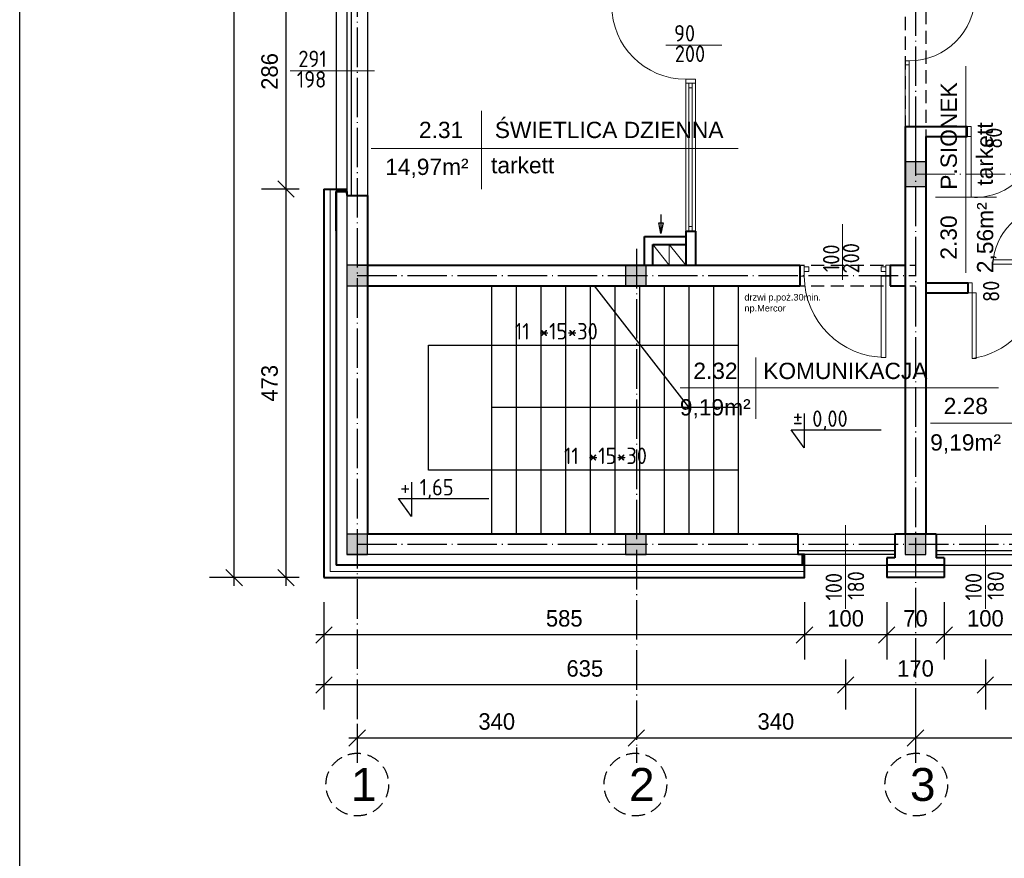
# Model space of a CAD drawing. Header units: millimetres. Extents: x -32003 to -19505, y 17931 to 29358.
# Tile 16 of 92: x -32003 to -30806, y 26482 to 27502. Entities that reach past the tile are written whole.
import ezdxf

# ---------------------------------------------------------------- set-up
doc = ezdxf.new("R2010")
doc.units = ezdxf.units.MM
doc.header["$PDMODE"] = 3
for name, pattern in [('ACAD_ISO03W100', [30, 12, -18]), ('ACAD_ISO04W100', [30.5, 24, -3, 0.5, -3]), ('KRESKOWA_X2', [12, 8, -4])]:
    doc.linetypes.add(name, pattern=pattern)
for name, color, linetype, lineweight in [('_wymiary', 1, 'Continuous', 9), ('drzwi', 140, 'Continuous', 13), ('KOMINY', 43, 'Continuous', 15), ('NR', 7, 'Continuous', 13), ('opisy drzwi', 40, 'Continuous', 13), ('opisy pom', 3, 'Continuous', 18), ('sciany', 4, 'Continuous', 40), ('symetria', 7, 'ACAD_ISO03W100', 5), ('SZRAF', 51, 'Continuous', 9), ('słupy', 2, 'Continuous', 30), ('ula-szraf', 40, 'Continuous', 9), ('ściana', 4, 'Continuous', 40)]:
    doc.layers.add(name, color=color, linetype=linetype, lineweight=lineweight)
doc.styles.add('ISO', font='isocp.shx')
doc.styles.add('ROMANS', font='ROMANS')
doc.styles.add('style1', font='ARIAL.TTF')
doc.styles.add('SYSTEM', font='TXT')
doc.linetypes.add('BATTING', pattern='A,0.0001,-0.1,[134,ltypeshp.shx,S=0.1,R=0,X=-0.1,Y=0],-0.2,[134,ltypeshp.shx,S=0.1,R=180,X=0.1,Y=0],-0.1', length=0.4001)
doc.dimstyles.new('Jacek2', dxfattribs={"dimscale": 2, "dimtxt": 10, "dimasz": 10, "dimexe": 15, "dimexo": 15, "dimgap": 5, "dimtad": 1, "dimdec": 0, "dimrnd": 0.5, "dimzin": 0, "dimdsep": 46, "dimtxsty": 'Standard', "dimblk": 'OBLIQUE', "dimcen": 0, "dimdle": 5, "dimadec": 1, "dimazin": 0, "dimtfac": 1, "dimtdec": 0, "dimtofl": 0, "dimtmove": 0, "dimatfit": 3, "dimfxl": 0, "dimtolj": 1, "dimtzin": 0, "dimarcsym": 0})

# ---------------------------------------------------------------- blocks, each defined once
blk = doc.blocks.new('_OBLIQUE')
at = {"color": 0, "linetype": 'ByBlock'}
blk.add_line((-0.5, -0.5), (0.5, 0.5), dxfattribs=at)
blk = doc.blocks.new('*D620')
at = {"layer": '_wymiary', "color": 0, "lineweight": -2}
for p, q in [((-30878.7, 26793.4), (-30878.7, 26723.7)), ((-30778.7, 26793.4), (-30778.7, 26723.7)), ((-30768.7, 26753.7), (-30888.7, 26753.7))]:
    blk.add_line(p, q, dxfattribs=at)
at = {"layer": 'Defpoints', "color": 0}
for p in [(-30878.7, 26823.4), (-30778.7, 26823.4), (-30878.7, 26753.7)]:
    blk.add_point(p, dxfattribs=at)
at = {"layer": '_wymiary', "color": 0, "lineweight": -2, "xscale": 20, "yscale": 20, "zscale": 20, "rotation": 180}
blk.add_blockref('_OBLIQUE', (-30878.7, 26753.7), dxfattribs=at)
at = {"layer": '_wymiary', "color": 0, "lineweight": -2, "xscale": 20, "yscale": 20, "zscale": 20}
blk.add_blockref('_OBLIQUE', (-30778.7, 26753.7), dxfattribs=at)
at = {"layer": '_wymiary', "color": 0, "insert": (-30828.7, 26773.7), "char_height": 20, "attachment_point": 5}
blk.add_mtext('\\A1;100', dxfattribs=at)
blk = doc.blocks.new('*D621')
at = {"layer": '_wymiary', "color": 0, "lineweight": -2}
for p, q in [((-30948.7, 26793.4), (-30948.7, 26723.7)), ((-30878.7, 26793.4), (-30878.7, 26723.7)), ((-30868.7, 26753.7), (-30958.7, 26753.7))]:
    blk.add_line(p, q, dxfattribs=at)
at = {"layer": 'Defpoints', "color": 0}
for p in [(-30948.7, 26823.4), (-30878.7, 26823.4), (-30948.7, 26753.7)]:
    blk.add_point(p, dxfattribs=at)
at = {"layer": '_wymiary', "color": 0, "lineweight": -2, "xscale": 20, "yscale": 20, "zscale": 20, "rotation": 180}
blk.add_blockref('_OBLIQUE', (-30948.7, 26753.7), dxfattribs=at)
at = {"layer": '_wymiary', "color": 0, "lineweight": -2, "xscale": 20, "yscale": 20, "zscale": 20}
blk.add_blockref('_OBLIQUE', (-30878.7, 26753.7), dxfattribs=at)
at = {"layer": '_wymiary', "color": 0, "insert": (-30913.7, 26773.7), "char_height": 20, "attachment_point": 5}
blk.add_mtext('\\A1;70', dxfattribs=at)
blk = doc.blocks.new('*D622')
at = {"layer": '_wymiary', "color": 0, "lineweight": -2}
for p, q in [((-31048.7, 26793.4), (-31048.7, 26723.7)), ((-30948.7, 26793.4), (-30948.7, 26723.7)), ((-30938.7, 26753.7), (-31058.7, 26753.7))]:
    blk.add_line(p, q, dxfattribs=at)
at = {"layer": 'Defpoints', "color": 0}
for p in [(-31048.7, 26823.4), (-30948.7, 26823.4), (-31048.7, 26753.7)]:
    blk.add_point(p, dxfattribs=at)
at = {"layer": '_wymiary', "color": 0, "lineweight": -2, "xscale": 20, "yscale": 20, "zscale": 20, "rotation": 180}
blk.add_blockref('_OBLIQUE', (-31048.7, 26753.7), dxfattribs=at)
at = {"layer": '_wymiary', "color": 0, "lineweight": -2, "xscale": 20, "yscale": 20, "zscale": 20}
blk.add_blockref('_OBLIQUE', (-30948.7, 26753.7), dxfattribs=at)
at = {"layer": '_wymiary', "color": 0, "insert": (-30998.7, 26773.7), "char_height": 20, "attachment_point": 5}
blk.add_mtext('\\A1;100', dxfattribs=at)
blk = doc.blocks.new('*D623')
at = {"layer": '_wymiary', "color": 0, "lineweight": -2}
for p, q in [((-31633.2, 26793.4), (-31633.2, 26723.7)), ((-31048.7, 26793.4), (-31048.7, 26723.7)), ((-31038.7, 26753.7), (-31643.2, 26753.7))]:
    blk.add_line(p, q, dxfattribs=at)
at = {"layer": 'Defpoints', "color": 0}
for p in [(-31633.2, 26823.4), (-31048.7, 26823.4), (-31633.2, 26753.7)]:
    blk.add_point(p, dxfattribs=at)
at = {"layer": '_wymiary', "color": 0, "lineweight": -2, "xscale": 20, "yscale": 20, "zscale": 20, "rotation": 180}
blk.add_blockref('_OBLIQUE', (-31633.2, 26753.7), dxfattribs=at)
at = {"layer": '_wymiary', "color": 0, "lineweight": -2, "xscale": 20, "yscale": 20, "zscale": 20}
blk.add_blockref('_OBLIQUE', (-31048.7, 26753.7), dxfattribs=at)
at = {"layer": '_wymiary', "color": 0, "insert": (-31340.9, 26773.7), "char_height": 20, "attachment_point": 5}
blk.add_mtext('\\A1;585', dxfattribs=at)
blk = doc.blocks.new('*D642')
at = {"layer": '_wymiary', "color": 0, "lineweight": -2}
for p, q in [((-30828.7, 26723.7), (-30828.7, 26662.8)), ((-30658.7, 26723.7), (-30658.7, 26662.8)), ((-30648.7, 26692.8), (-30838.7, 26692.8))]:
    blk.add_line(p, q, dxfattribs=at)
at = {"layer": 'Defpoints', "color": 0}
for p in [(-30828.7, 26753.7), (-30658.7, 26753.7), (-30828.7, 26692.8)]:
    blk.add_point(p, dxfattribs=at)
at = {"layer": '_wymiary', "color": 0, "lineweight": -2, "xscale": 20, "yscale": 20, "zscale": 20, "rotation": 180}
blk.add_blockref('_OBLIQUE', (-30828.7, 26692.8), dxfattribs=at)
at = {"layer": '_wymiary', "color": 0, "lineweight": -2, "xscale": 20, "yscale": 20, "zscale": 20}
blk.add_blockref('_OBLIQUE', (-30658.7, 26692.8), dxfattribs=at)
at = {"layer": '_wymiary', "color": 0, "insert": (-30743.7, 26712.8), "char_height": 20, "attachment_point": 5}
blk.add_mtext('\\A1;170', dxfattribs=at)
blk = doc.blocks.new('*D643')
at = {"layer": '_wymiary', "color": 0, "lineweight": -2}
for p, q in [((-30998.7, 26723.7), (-30998.7, 26662.8)), ((-30828.7, 26723.7), (-30828.7, 26662.8)), ((-30818.7, 26692.8), (-31008.7, 26692.8))]:
    blk.add_line(p, q, dxfattribs=at)
at = {"layer": 'Defpoints', "color": 0}
for p in [(-30998.7, 26753.7), (-30828.7, 26753.7), (-30998.7, 26692.8)]:
    blk.add_point(p, dxfattribs=at)
at = {"layer": '_wymiary', "color": 0, "lineweight": -2, "xscale": 20, "yscale": 20, "zscale": 20, "rotation": 180}
blk.add_blockref('_OBLIQUE', (-30998.7, 26692.8), dxfattribs=at)
at = {"layer": '_wymiary', "color": 0, "lineweight": -2, "xscale": 20, "yscale": 20, "zscale": 20}
blk.add_blockref('_OBLIQUE', (-30828.7, 26692.8), dxfattribs=at)
at = {"layer": '_wymiary', "color": 0, "insert": (-30913.7, 26712.8), "char_height": 20, "attachment_point": 5}
blk.add_mtext('\\A1;170', dxfattribs=at)
blk = doc.blocks.new('*D644')
at = {"layer": '_wymiary', "color": 0, "lineweight": -2}
for p, q in [((-31633.2, 26793.4), (-31633.2, 26662.8)), ((-30998.7, 26723.7), (-30998.7, 26662.8)), ((-30988.7, 26692.8), (-31643.2, 26692.8))]:
    blk.add_line(p, q, dxfattribs=at)
at = {"layer": 'Defpoints', "color": 0}
for p in [(-31633.2, 26823.4), (-30998.7, 26753.7), (-31633.2, 26692.8)]:
    blk.add_point(p, dxfattribs=at)
at = {"layer": '_wymiary', "color": 0, "lineweight": -2, "xscale": 20, "yscale": 20, "zscale": 20, "rotation": 180}
blk.add_blockref('_OBLIQUE', (-31633.2, 26692.8), dxfattribs=at)
at = {"layer": '_wymiary', "color": 0, "lineweight": -2, "xscale": 20, "yscale": 20, "zscale": 20}
blk.add_blockref('_OBLIQUE', (-30998.7, 26692.8), dxfattribs=at)
at = {"layer": '_wymiary', "color": 0, "insert": (-31315.9, 26712.8), "char_height": 20, "attachment_point": 5}
blk.add_mtext('\\A1;635', dxfattribs=at)
blk = doc.blocks.new('*D654')
at = {"layer": '_wymiary', "color": 0, "lineweight": -2}
for p, q in [((-30913.7, 26642.4), (-30913.7, 26598.3)), ((-30573.7, 26644.1), (-30573.7, 26598.3)), ((-30563.7, 26628.3), (-30923.7, 26628.3))]:
    blk.add_line(p, q, dxfattribs=at)
at = {"layer": 'Defpoints', "color": 0}
for p in [(-30913.7, 26672.4), (-30573.7, 26674.1), (-30913.7, 26628.3)]:
    blk.add_point(p, dxfattribs=at)
at = {"layer": '_wymiary', "color": 0, "lineweight": -2, "xscale": 20, "yscale": 20, "zscale": 20, "rotation": 180}
blk.add_blockref('_OBLIQUE', (-30913.7, 26628.3), dxfattribs=at)
at = {"layer": '_wymiary', "color": 0, "lineweight": -2, "xscale": 20, "yscale": 20, "zscale": 20}
blk.add_blockref('_OBLIQUE', (-30573.7, 26628.3), dxfattribs=at)
at = {"layer": '_wymiary', "color": 0, "insert": (-30743.7, 26648.3), "char_height": 20, "attachment_point": 5}
blk.add_mtext('\\A1;340', dxfattribs=at)
blk = doc.blocks.new('*D655')
at = {"layer": '_wymiary', "color": 0, "lineweight": -2}
for p, q in [((-30913.7, 26642.4), (-30913.7, 26598.3)), ((-30903.7, 26628.3), (-31263.2, 26628.3)), ((-31253.2, 26616.7), (-31253.2, 26598.3))]:
    blk.add_line(p, q, dxfattribs=at)
at = {"layer": 'Defpoints', "color": 0}
for p in [(-30913.7, 26672.4), (-31253.2, 26646.7), (-31253.2, 26628.3)]:
    blk.add_point(p, dxfattribs=at)
at = {"layer": '_wymiary', "color": 0, "lineweight": -2, "xscale": 20, "yscale": 20, "zscale": 20, "rotation": 180}
blk.add_blockref('_OBLIQUE', (-31253.2, 26628.3), dxfattribs=at)
at = {"layer": '_wymiary', "color": 0, "lineweight": -2, "xscale": 20, "yscale": 20, "zscale": 20}
blk.add_blockref('_OBLIQUE', (-30913.7, 26628.3), dxfattribs=at)
at = {"layer": '_wymiary', "color": 0, "insert": (-31083.5, 26648.3), "char_height": 20, "attachment_point": 5}
blk.add_mtext('\\A1;340', dxfattribs=at)
blk = doc.blocks.new('*D656')
at = {"layer": '_wymiary', "color": 0, "lineweight": -2}
for p, q in [((-31592.7, 26644.4), (-31592.7, 26598.3)), ((-31243.2, 26628.3), (-31602.7, 26628.3)), ((-31253.2, 26616.7), (-31253.2, 26598.3))]:
    blk.add_line(p, q, dxfattribs=at)
at = {"layer": 'Defpoints', "color": 0}
for p in [(-31592.7, 26674.4), (-31253.2, 26646.7), (-31592.7, 26628.3)]:
    blk.add_point(p, dxfattribs=at)
at = {"layer": '_wymiary', "color": 0, "lineweight": -2, "xscale": 20, "yscale": 20, "zscale": 20, "rotation": 180}
blk.add_blockref('_OBLIQUE', (-31592.7, 26628.3), dxfattribs=at)
at = {"layer": '_wymiary', "color": 0, "lineweight": -2, "xscale": 20, "yscale": 20, "zscale": 20}
blk.add_blockref('_OBLIQUE', (-31253.2, 26628.3), dxfattribs=at)
at = {"layer": '_wymiary', "color": 0, "insert": (-31423, 26648.3), "char_height": 20, "attachment_point": 5}
blk.add_mtext('\\A1;340', dxfattribs=at)
blk = doc.blocks.new('*D731')
at = {"layer": '_wymiary', "color": 0, "lineweight": -2}
for p, q in [((-31679.2, 26813.4), (-31679.2, 27306)), ((-31663.2, 27296), (-31709.2, 27296)), ((-31663.2, 26823.4), (-31709.2, 26823.4))]:
    blk.add_line(p, q, dxfattribs=at)
at = {"layer": 'Defpoints', "color": 0}
for p in [(-31679.2, 27296), (-31633.2, 27296), (-31633.2, 26823.4)]:
    blk.add_point(p, dxfattribs=at)
at = {"layer": '_wymiary', "color": 0, "lineweight": -2, "xscale": 20, "yscale": 20, "zscale": 20}
for p, rotation in [((-31679.2, 27296), 90), ((-31679.2, 26823.4), 270)]:
    blk.add_blockref('_OBLIQUE', p, dxfattribs=dict(at, rotation=rotation))
at = {"layer": '_wymiary', "color": 0, "insert": (-31699.2, 27059.7), "char_height": 20, "attachment_point": 5, "rotation": 90}
blk.add_mtext('\\A1;473', dxfattribs=at)
blk = doc.blocks.new('*D732')
at = {"layer": '_wymiary', "color": 0, "lineweight": -2}
for p, q in [((-31679.2, 27286), (-31679.2, 27592)), ((-31663.2, 27582), (-31709.2, 27582)), ((-31663.2, 27296), (-31709.2, 27296))]:
    blk.add_line(p, q, dxfattribs=at)
at = {"layer": 'Defpoints', "color": 0}
for p in [(-31679.2, 27582), (-31633.2, 27582), (-31633.2, 27296)]:
    blk.add_point(p, dxfattribs=at)
at = {"layer": '_wymiary', "color": 0, "lineweight": -2, "xscale": 20, "yscale": 20, "zscale": 20}
for p, rotation in [((-31679.2, 27582), 90), ((-31679.2, 27296), 270)]:
    blk.add_blockref('_OBLIQUE', p, dxfattribs=dict(at, rotation=rotation))
at = {"layer": '_wymiary', "color": 0, "insert": (-31699.2, 27439), "char_height": 20, "attachment_point": 5, "rotation": 90}
blk.add_mtext('\\A1;286', dxfattribs=at)
blk = doc.blocks.new('*D735')
at = {"layer": '_wymiary', "color": 0, "lineweight": -2}
for p, q in [((-31742.3, 26813.4), (-31742.3, 28264.4)), ((-31463.2, 28254.4), (-31772.3, 28254.4)), ((-31663.2, 26823.4), (-31772.3, 26823.4))]:
    blk.add_line(p, q, dxfattribs=at)
at = {"layer": 'Defpoints', "color": 0}
for p in [(-31742.3, 28254.4), (-31433.2, 28254.4), (-31633.2, 26823.4)]:
    blk.add_point(p, dxfattribs=at)
at = {"layer": '_wymiary', "color": 0, "lineweight": -2, "xscale": 20, "yscale": 20, "zscale": 20}
for p, rotation in [((-31742.3, 28254.4), 90), ((-31742.3, 26823.4), 270)]:
    blk.add_blockref('_OBLIQUE', p, dxfattribs=dict(at, rotation=rotation))
at = {"layer": '_wymiary', "color": 0, "insert": (-31762.3, 27538.9), "char_height": 20, "attachment_point": 5, "rotation": 90}
blk.add_mtext('\\A1;1430', dxfattribs=at)

msp = doc.modelspace()

# ---------------------------------------------------------------- hatches: boundary and pattern name
at = {"layer": 'SZRAF'}
h = msp.add_hatch(color=256, dxfattribs=at)
h.dxf.hatch_style = 1
h.paths.add_polyline_path([(-30926.2, 27313.9), (-30913.7, 27313.9), (-30913.7, 27328.9), (-30926.2, 27328.9)])
h.paths.add_polyline_path([(-30913.7, 27313.9), (-30926.2, 27313.9), (-30926.2, 27298.9), (-30913.7, 27298.9)])
h.paths.add_polyline_path([(-30913.7, 27313.9), (-30901.2, 27313.9), (-30901.2, 27328.9), (-30913.7, 27328.9)])
h.paths.add_polyline_path([(-30913.7, 27298.9), (-30901.2, 27298.9), (-30901.2, 27313.9), (-30913.7, 27313.9)])
h = msp.add_hatch(color=256, dxfattribs=at)
h.dxf.hatch_style = 1
h.paths.add_polyline_path([(-31580.2, 27203.4), (-31605.2, 27203.4), (-31605.2, 27190.9), (-31580.2, 27190.9)])
h.paths.add_polyline_path([(-31580.2, 27190.9), (-31605.2, 27190.9), (-31605.2, 27178.4), (-31580.2, 27178.4)])
h = msp.add_hatch(color=256, dxfattribs=at)
h.dxf.hatch_style = 1
h.paths.add_polyline_path([(-31241.2, 27203.4), (-31266.2, 27203.4), (-31266.2, 27190.9), (-31241.2, 27190.9)])
h.paths.add_polyline_path([(-31241.2, 27190.9), (-31266.2, 27190.9), (-31266.2, 27178.4), (-31241.2, 27178.4)])
h = msp.add_hatch(color=256, dxfattribs=at)
h.dxf.hatch_style = 1
h.paths.add_polyline_path([(-31580.2, 26876.4), (-31605.2, 26876.4), (-31605.2, 26863.9), (-31580.2, 26863.9)])
h.paths.add_polyline_path([(-31580.2, 26863.9), (-31605.2, 26863.9), (-31605.2, 26851.4), (-31580.2, 26851.4)])
h = msp.add_hatch(color=256, dxfattribs=at)
h.dxf.hatch_style = 1
h.paths.add_polyline_path([(-31241.2, 26876.4), (-31266.2, 26876.4), (-31266.2, 26863.9), (-31241.2, 26863.9)])
h.paths.add_polyline_path([(-31241.2, 26863.9), (-31266.2, 26863.9), (-31266.2, 26851.4), (-31241.2, 26851.4)])
h = msp.add_hatch(color=256, dxfattribs=at)
h.dxf.hatch_style = 1
h.paths.add_polyline_path([(-30901.2, 26863.9), (-30901.2, 26876.4), (-30926.2, 26876.4), (-30926.2, 26863.9)])
h.paths.add_polyline_path([(-30901.2, 26851.4), (-30901.2, 26863.9), (-30926.2, 26863.9), (-30926.2, 26851.4)])

# ---------------------------------------------------------------- linework, layer by layer
at = {"linetype": 'KRESKOWA_X2', "ltscale": 2}
for p, q in [((-30901.2, 28232.4), (-30901.2, 26907.4)), ((-30926.2, 28201.4), (-30926.2, 26876.4)), ((-31592.7, 27203.4), (-30913.7, 27203.4)), ((-31592.7, 27178.4), (-30913.7, 27178.4))]:
    msp.add_line(p, q, dxfattribs=at)
at = {"linetype": 'ACAD_ISO04W100', "ltscale": 2}
for p, q in [((-30913.7, 28201.4), (-30913.7, 27359.9)), ((-31592.7, 27614.4), (-31592.7, 26609.9)), ((-30913.7, 27359.9), (-30913.7, 26609.9)), ((-31253.2, 27223.1), (-31253.2, 26609.9)), ((-31592.7, 27190.9), (-30913.7, 27190.9)), ((-31592.7, 26863.9), (-25930.2, 26863.9))]:
    msp.add_line(p, q, dxfattribs=at)
for p, q in [((-31618.2, 27590), (-31618.2, 27288)), ((-31605.2, 27590), (-31605.2, 27288)), ((-31600.1, 27590), (-31600.1, 27288)), ((-31580.2, 27590), (-31580.2, 27288)), ((-31605.2, 27293), (-31605.2, 27288)), ((-31056.7, 26856.5), (-30938.7, 26856.5)), ((-30938.7, 26851.4), (-31056.7, 26851.4)), ((-30888.7, 26856.5), (-30768.7, 26856.5)), ((-30888.7, 26851.4), (-30768.7, 26851.4))]:
    msp.add_line(p, q)
at = {"ltscale": 2}
for p, q in [((-31605.2, 27293), (-31605.2, 27288)), ((-31605.2, 27288), (-31605.2, 26851.4)), ((-31429.3, 27178.4), (-31429.3, 26876.4)), ((-31399.3, 27178.4), (-31399.3, 26876.4)), ((-31369.3, 27178.4), (-31369.3, 26876.4)), ((-31339.3, 27178.4), (-31339.3, 26876.4)), ((-31309.3, 27178.4), (-31309.3, 26876.4)), ((-31189.3, 27030.7), (-31304.2, 27178.4)), ((-31279.3, 27178.4), (-31279.3, 26876.4)), ((-31249.3, 27178.4), (-31249.3, 26876.4)), ((-31219.3, 27178.4), (-31219.3, 26876.4)), ((-31189.3, 27178.4), (-31189.3, 26876.4)), ((-31159.3, 27178.4), (-31159.3, 26876.4)), ((-31129.3, 27178.4), (-31129.3, 26876.4)), ((-31429.3, 27030.7), (-31129.3, 27030.7)), ((-31056.7, 26876.4), (-27491.7, 26876.4)), ((-31056.7, 26851.4), (-31605.2, 26851.4)), ((-31051.7, 26838.4), (-27545.7, 26838.4))]:
    msp.add_line(p, q, dxfattribs=at)
msp.add_lwpolyline([(-32003.2, 29357.5), (-19505.5, 29357.5), (-19505.5, 17930.8), (-32003.2, 17930.8)], close=True)
for points in [[(-31129.3, 26954.1), (-31505.9, 26954.1), (-31505.9, 27106), (-31129.3, 27106)], [(-31049.2, 27022.8), (-31049.2, 26981.1), (-31064.8, 27003.2), (-30955.3, 27003.2)], [(-31526.6, 26939.4), (-31526.6, 26897.7), (-31542.3, 26919.8), (-31432.7, 26919.8)]]:
    msp.add_lwpolyline(points, dxfattribs=at)
at = {"linetype": 'KRESKOWA_X2', "ltscale": 2}
for centre in [(-31592.6, 26571.7), (-31254.4, 26571.7), (-30912.7, 26571.7)]:
    msp.add_circle(centre, 38.1, dxfattribs=at)
at = {"layer": 'drzwi'}
for p, q in [((-30926.2, 27371.9), (-30926.2, 27451.9)), ((-30921.2, 27451.9), (-30926.2, 27451.9)), ((-30921.2, 27371.9), (-30921.2, 27451.9)), ((-30921.2, 27446.9), (-30926.2, 27446.9)), ((-30845.9, 27365.9), (-30845.9, 27285.9))]:
    msp.add_line(p, q, dxfattribs=at)
for points in [[(-31181.2, 27429.6, 0), (-31181.2, 27424.6, 0), (-31193.2, 27424.6, 0), (-31193.2, 27429.6, 0), (-31181.2, 27429.6, 0)], [(-30845.9, 27371.9, 0), (-30850.9, 27371.9, 0), (-30850.9, 27359.9, 0), (-30845.9, 27359.9, 0), (-30845.9, 27371.9, 0)], [(-30749.7, 27204.8, 0), (-30749.7, 27209.8, 0), (-30819.7, 27209.8, 0), (-30819.7, 27204.8, 0), (-30749.7, 27204.8, 0)], [(-31048.9, 27203.4, 0), (-31054.4, 27203.4, 0), (-31054.4, 27190.2, 0), (-31048.9, 27190.2, 0), (-31048.9, 27203.4, 0)], [(-31048.9, 27201.2, 0), (-31043.4, 27201.2, 0), (-31043.4, 27195.7, 0), (-31048.9, 27195.7, 0), (-31048.9, 27201.2, 0)], [(-30949.9, 27201.2, 0), (-30955.4, 27201.2, 0), (-30955.4, 27195.7, 0), (-30949.9, 27195.7, 0), (-30949.9, 27201.2, 0)], [(-30949.9, 27203.4, 0), (-30944.4, 27203.4, 0), (-30944.4, 27190.2, 0), (-30949.9, 27190.2, 0), (-30949.9, 27203.4, 0)], [(-30949.9, 27190.2, 0), (-30955.4, 27190.2, 0), (-30955.4, 27091.2, 0), (-30949.9, 27091.2, 0), (-30949.9, 27190.2, 0)], [(-30844.8, 27181.9, 0), (-30849.8, 27181.9, 0), (-30849.8, 27169.9, 0), (-30844.8, 27169.9, 0), (-30844.8, 27181.9, 0)], [(-30844.8, 27169.9, 0), (-30839.8, 27169.9, 0), (-30839.8, 27089.9, 0), (-30844.8, 27089.9, 0), (-30844.8, 27169.9, 0)]]:
    msp.add_polyline3d(points, dxfattribs=at)
for centre, radius, start, end in [((-30921.2, 27531.9), 80, 270.0006, 0), ((-31193.2, 27519.6), 90, 180, 270), ((-30841.1, 27361), 75.2, 266.3225, 359.2156), ((-30745.9, 27201.1), 73.8, 92.8953, 177.1045), ((-30949.9, 27190.2), 99, 180, 270), ((-30857.4, 27182.6), 93.5, 277.7732, 352.2269)]:
    msp.add_arc(centre, radius, start, end, dxfattribs=at)
at = {"layer": 'KOMINY'}
for p, q in [((-31233.2, 27228.4), (-31213.2, 27203.4)), ((-31213.2, 27228.4), (-31193.2, 27203.4))]:
    msp.add_line(p, q, dxfattribs=at)
at = {"layer": 'KOMINY', "lineweight": 30}
msp.add_lwpolyline([(-31223.3, 27265.1), (-31223.3, 27241.8), (-31225.8, 27254.9), (-31220.7, 27254.9), (-31223.3, 27241.8)], dxfattribs=at)
at = {"layer": 'KOMINY'}
for points in [[(-31213.2, 27203.4), (-31233.2, 27203.4), (-31233.2, 27228.4), (-31213.2, 27228.4)], [(-31193.2, 27203.4), (-31213.2, 27203.4), (-31213.2, 27228.4), (-31193.2, 27228.4)]]:
    msp.add_lwpolyline(points, close=True, dxfattribs=at)
at = {"layer": 'opisy drzwi'}
for p, q in [((-31217.2, 27470.9), (-31149.3, 27470.9)), ((-31674.2, 27439.9), (-31571.7, 27439.9)), ((-31193.2, 27244.9), (-31193.2, 27424.6)), ((-31189.3, 27244.9), (-31189.3, 27424.6)), ((-31185.3, 27244.9), (-31185.3, 27424.6)), ((-31181.2, 27244.9), (-31181.2, 27424.6)), ((-31002.6, 27185.4), (-31002.6, 27253.3)), ((-30998.7, 26887.2), (-30998.7, 26785.5)), ((-30828.7, 26887.2), (-30828.7, 26785.5))]:
    msp.add_line(p, q, dxfattribs=at)
for points in [[(-31189.3, 27424.6), (-31185.3, 27424.6), (-31185.3, 27419), (-31189.3, 27419)], [(-31189.3, 27250.5), (-31185.3, 27250.5), (-31185.3, 27244.9), (-31189.3, 27244.9)]]:
    msp.add_lwpolyline(points, close=True, dxfattribs=at)
at = {"layer": 'opisy pom'}
for p, q in [((-30852.5, 27194.2), (-30852.5, 27445.3)), ((-31441.4, 27391.3), (-31441.4, 27295.9)), ((-31575.6, 27345.4), (-31129.2, 27345.4)), ((-30889.4, 27286.2), (-30815.1, 27286.2)), ((-31107.8, 27091), (-31107.8, 27016.6)), ((-31199.8, 27054.1), (-30812.8, 27054.1)), ((-30895.3, 27011.3), (-30579.7, 27011.3))]:
    msp.add_line(p, q, dxfattribs=at)
at = {"layer": 'sciany'}
for p, q in [((-30926.2, 27371.9), (-30926.2, 26876.4)), ((-30926.2, 27371.9), (-30850.9, 27371.9)), ((-30850.9, 27359.9), (-30850.9, 27371.9)), ((-30901.2, 27359.9), (-30901.2, 26876.4)), ((-30901.2, 27359.9), (-30850.9, 27359.9)), ((-31633.2, 27296), (-31633.2, 26823.4)), ((-31633.2, 27296), (-31605.2, 27296)), ((-31618.2, 27293), (-31618.2, 26838.4)), ((-31618.2, 27293), (-31605.2, 27293)), ((-31618.2, 27245), (-31618.2, 27293)), ((-31605.2, 27293), (-31605.2, 27288)), ((-31605.2, 27288), (-31580.2, 27288)), ((-31580.2, 27288), (-31580.2, 26876.4)), ((-31580.2, 27288), (-31580.2, 27250)), ((-31193.2, 27244.9), (-31181.2, 27244.9)), ((-31193.2, 27244.9), (-31193.2, 27203.4)), ((-31181.2, 27244.9), (-31181.2, 27203.4)), ((-31243.2, 27238.4), (-31193.2, 27238.4)), ((-31243.2, 27203.4), (-31243.2, 27238.4)), ((-31233.2, 27228.4), (-31193.2, 27228.4)), ((-31233.2, 27203.4), (-31233.2, 27228.4)), ((-31580.2, 27203.4), (-31054.4, 27203.4)), ((-31054.4, 27203.4), (-31054.4, 27178.4)), ((-30944.4, 27203.4), (-30944.4, 27178.4)), ((-30944.4, 27203.4), (-30926.2, 27203.4)), ((-31580.2, 27178.4), (-31054.4, 27178.4)), ((-30944.4, 27178.4), (-30926.2, 27178.4)), ((-30901.2, 27181.9), (-30849.8, 27181.9)), ((-30901.2, 27169.9), (-30849.8, 27169.9)), ((-31056.7, 26876.4), (-31580.2, 26876.4)), ((-31056.7, 26876.4), (-31056.7, 26851.4)), ((-31051.7, 26851.4), (-31056.7, 26851.4)), ((-31051.7, 26851.4), (-31051.7, 26838.4)), ((-31051.7, 26838.4), (-31618.2, 26838.4))]:
    msp.add_line(p, q, dxfattribs=at)
at = {"layer": 'sciany', "linetype": 'BATTING'}
for p, q in [((-31605.2, 27290.5), (-31605.2, 27296)), ((-31605.2, 27293), (-31605.2, 27290.5))]:
    msp.add_line(p, q, dxfattribs=at)
at = {"layer": 'sciany'}
msp.add_lwpolyline([(-31633.2, 26823.4), (-31633.2, 26823.4), (-31633.2, 26823.4), (-31048.7, 26823.4), (-31048.7, 26851.4), (-31051.7, 26851.4)], dxfattribs=at)
at = {"layer": 'symetria', "linetype": 'ACAD_ISO04W100', "ltscale": 2}
msp.add_line((-30913.7, 27313.9), (-25930.2, 27313.9), dxfattribs=at)
at = {"layer": 'SZRAF', "linetype": 'BATTING', "ltscale": 14}
msp.add_line((-30878.7, 26830.4), (-30948.7, 26830.4), dxfattribs=at)
at = {"layer": 'słupy'}
for points in [[(-30926.2, 27298.9), (-30901.2, 27298.9), (-30901.2, 27328.9), (-30926.2, 27328.9)], [(-31605.2, 27178.4), (-31580.2, 27178.4), (-31580.2, 27203.4), (-31605.2, 27203.4)], [(-31266.2, 27178.4), (-31241.2, 27178.4), (-31241.2, 27203.4), (-31266.2, 27203.4)], [(-31605.2, 26851.4), (-31580.2, 26851.4), (-31580.2, 26876.4), (-31605.2, 26876.4)], [(-31266.2, 26851.4), (-31241.2, 26851.4), (-31241.2, 26876.4), (-31266.2, 26876.4)], [(-30926.2, 26851.4), (-30901.2, 26851.4), (-30901.2, 26876.4), (-30926.2, 26876.4)]]:
    msp.add_lwpolyline(points, close=True, dxfattribs=at)
at = {"layer": 'ula-szraf', "linetype": 'BATTING', "ltscale": 14}
for p in [(-31625.7, 27296), (-31048.7, 26830.9)]:
    msp.add_line(p, (-31625.7, 26830.9), dxfattribs=at)
at = {"layer": 'ula-szraf', "linetype": 'BATTING', "ltscale": 3}
for p, q in [((-31605.2, 27294.6), (-31618.2, 27294.6)), ((-31050.2, 26851.4), (-31050.2, 26838.4))]:
    msp.add_line(p, q, dxfattribs=at)
at = {"layer": 'ściana'}
for p, q in [((-30849.8, 27169.9), (-30849.8, 27181.9)), ((-30888.7, 26876.4), (-30938.7, 26876.4)), ((-30938.7, 26876.4), (-30938.7, 26847.4)), ((-30888.7, 26876.4), (-30888.7, 26847.4)), ((-30948.7, 26847.4), (-30948.7, 26823.4)), ((-30938.7, 26847.4), (-30948.7, 26847.4)), ((-30878.7, 26838.4), (-30948.7, 26838.4)), ((-30878.7, 26847.4), (-30888.7, 26847.4)), ((-30878.7, 26847.4), (-30878.7, 26823.4)), ((-30878.7, 26823.4), (-30948.7, 26823.4))]:
    msp.add_line(p, q, dxfattribs=at)

# ---------------------------------------------------------------- texts
at = {"layer": 'NR', "ltscale": 5, "char_height": 40, "width": 65, "attachment_point": 1, "style": 'style1'}
for s, insert in [('1', (-31600.3, 26591.8)), ('2', (-31262.1, 26591.8)), ('3', (-30920.4, 26591.8))]:
    msp.add_mtext(s, dxfattribs=dict(at, insert=insert))
at = {"layer": 'opisy drzwi', "style": 'ISO'}
for s, p in [('90', (-31207.3, 27475.4)), ('291', (-31664.3, 27444.3)), ('200', (-31206.4, 27450.4)), ('198', (-31666.1, 27419.3))]:
    msp.add_text(s, height=20, dxfattribs=at).set_placement(p)
for s, rotation, p in [('80', 90, (-30808.3, 27344.9)), ('100', 90, (-31006.2, 27195)), ('200', 90, (-30982, 27193.4)), ('80', 90.0002, (-30811.7, 27158.7)), ('100', 90, (-31003.1, 26795.5)), ('180', 90, (-30976.1, 26796.4)), ('100', 90, (-30833.1, 26795.5)), ('180', 90, (-30806.1, 26796.4))]:
    msp.add_text(s, height=20, rotation=rotation, dxfattribs=at).set_placement(p)
at = {"layer": 'opisy pom', "char_height": 19.8, "attachment_point": 1, "rotation": 90, "style": 'SYSTEM'}
for s, insert in [('{\\fArial|b0|i0|c238|p34;P.SIONEK}', (-30883.2, 27295.1)), ('{\\fArial|b0|i0|c238|p34;tarkett}', (-30839.4, 27300.1)), ('{\\fArial|b0|i0|c238|p34;2,56m²  }', (-30838.9, 27193.7)), ('{\\fArial|b0|i0|c238|p34;2.30}', (-30883.3, 27210.1))]:
    msp.add_mtext(s, dxfattribs=dict(at, insert=insert))
at = {"layer": 'opisy pom', "attachment_point": 1}
for s, insert, char_height, style in [('{\\fArial|b0|i0|c238|p34;2.31     ŚWIETLICA DZIENNA}', (-31517.6, 27377.8), 19.8, 'SYSTEM'), ('{\\fArial|b0|i0|c238|p34;14,97m²}', (-31558.7, 27332.9), 19.8, 'SYSTEM'), ('{\\fArial|b0|i0|c238|p34;tarkett}', (-31429.9, 27334.9), 19.8, 'SYSTEM'), ('{\\fArial|b0|i0|c238|p34;drzwi p.poż.30min.\\Pnp.Mercor}', (-31121.8, 27168.4), 8, 'ROMANS'), ('{\\Fisocp.shx|c238;11 *15*30}', (-31401, 27133), 20, 'ROMANS'), ('{\\fArial|b0|i0|c238|p34;2.32}', (-31183.9, 27084.8), 19.8, 'SYSTEM'), ('{\\fArial|b0|i0|c238|p34;KOMUNIKACJA}', (-31098.9, 27084.7), 19.8, 'SYSTEM'), ('{\\fArial|b0|i0|c238|p34;9,19m²  }', (-31200.3, 27040.4), 19.8, 'SYSTEM'), ('{\\fArial|b0|i0|c238|p34;2.28}', (-30879.4, 27042.1), 19.8, 'SYSTEM'), ('{\\Fisocp.shx|c0;±\\Fisocp.shx|c1; \\Fisocp.shx|c238;0,00}', (-31062.9, 27026.7), 20, 'ROMANS'), ('{\\fArial|b0|i0|c238|p34;9,19m²  }', (-30895.8, 26997.7), 19.8, 'SYSTEM'), ('{\\Fisocp.shx|c238;11 *15*30}', (-31341.2, 26981.5), 20, 'ROMANS'), ('{\\Fisocp.shx|c238;+\\Fisocp.shx|c1; \\Fisocp.shx|c238;1,65}', (-31540.4, 26943.3), 20, 'ROMANS')]:
    msp.add_mtext(s, dxfattribs=dict(at, insert=insert, char_height=char_height, style=style))

# ---------------------------------------------------------------- dimensions: what is measured, and where the dimension line sits
at = {"layer": '_wymiary'}
dim = msp.add_linear_dim(base=(-31742.3, 28254.4), p1=(-31633.2, 26823.4), p2=(-31433.2, 28254.4), angle=90, text='1430', dimstyle='Jacek2', dxfattribs=at)
dim.commit()
dim.dimension.update_dxf_attribs({"geometry": '*D735', "text_midpoint": (-31762.3, 27538.9)})
dim = msp.add_linear_dim(base=(-31679.2, 27582), p1=(-31633.2, 27296), p2=(-31633.2, 27582), angle=90, dimstyle='Jacek2', override={"dimtmove": 1}, dxfattribs=at)
dim.commit()
dim.dimension.update_dxf_attribs({"geometry": '*D732', "text_midpoint": (-31699.2, 27439)})
dim = msp.add_linear_dim(base=(-31679.2, 27296), p1=(-31633.2, 26823.4), p2=(-31633.2, 27296), angle=90, dimstyle='Jacek2', dxfattribs=at)
dim.commit()
dim.dimension.update_dxf_attribs({"geometry": '*D731', "text_midpoint": (-31699.2, 27059.7)})
for base, p1, p2, picture, middle in [((-31633.1678874, 26753.6513859), (-31048.6678874, 26823.4489136), (-31633.1678874, 26823.4489136), '*D623', (-31340.9178874, 26773.6513859)), ((-31633.1678874, 26692.8352203), (-30998.6678874, 26753.6513859), (-31633.1678874, 26823.4489136), '*D644', (-31315.9178874, 26712.8352203)), ((-31048.7, 26753.7), (-30948.7, 26823.4), (-31048.7, 26823.4), '*D622', (-30998.7, 26773.7)), ((-30948.7, 26753.7), (-30878.7, 26823.4), (-30948.7, 26823.4), '*D621', (-30913.7, 26773.7)), ((-30878.7, 26753.7), (-30778.7, 26823.4), (-30878.7, 26823.4), '*D620', (-30828.7, 26773.7)), ((-30998.7, 26692.8), (-30828.7, 26753.7), (-30998.7, 26753.7), '*D643', (-30913.7, 26712.8)), ((-30828.7, 26692.8), (-30658.7, 26753.7), (-30828.7, 26753.7), '*D642', (-30743.7, 26712.8)), ((-31592.6679, 26628.2677), (-31253.2423, 26646.7488), (-31592.6679, 26674.3702), '*D656', (-31422.9551, 26648.2677)), ((-31253.2423, 26628.2677), (-30913.6679, 26672.3961), (-31253.2423, 26646.7488), '*D655', (-31083.4551, 26648.2677)), ((-30913.7, 26628.3), (-30573.7, 26674.1), (-30913.7, 26672.4), '*D654', (-30743.7, 26648.3))]:
    dim = msp.add_linear_dim(base=base, p1=p1, p2=p2, dimstyle='Jacek2', override={"dimtmove": 1}, dxfattribs=at)
    dim.commit()
    dim.dimension.update_dxf_attribs({"geometry": picture, "text_midpoint": middle})

doc.saveas('drawing.dxf')
